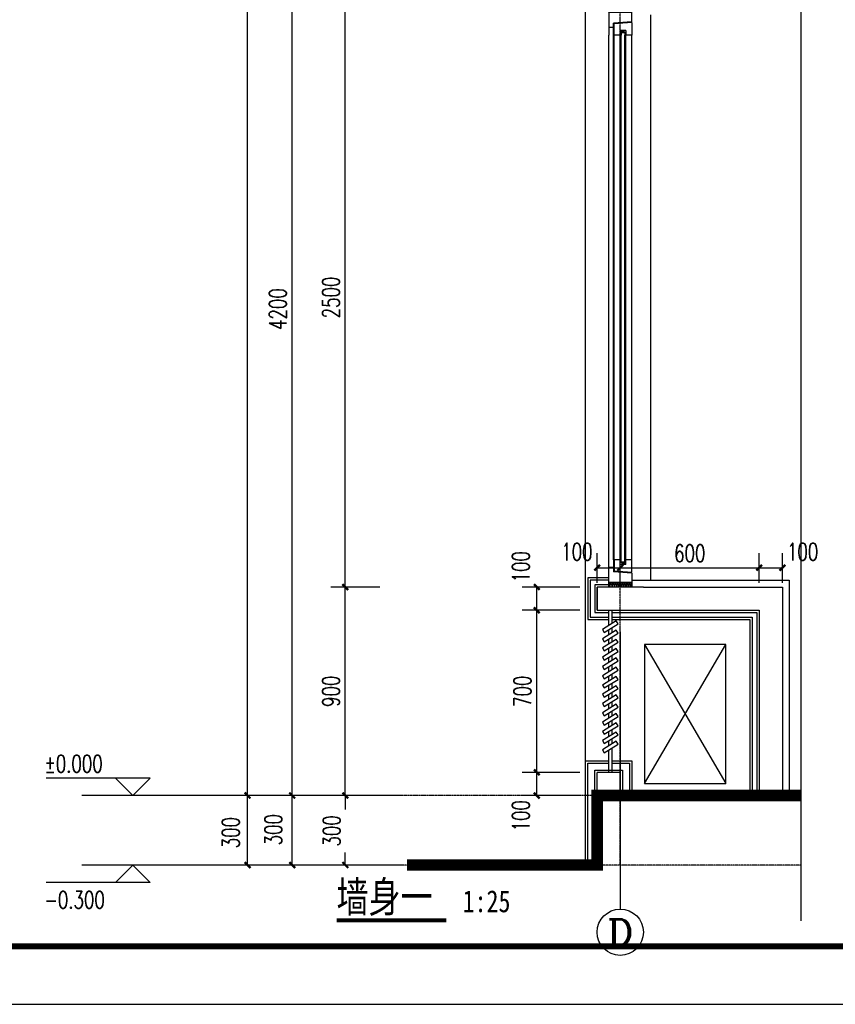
# Model space of a CAD drawing. Header units: inches. Extents: x 224620 to 3435104, y 247406 to 993300.
# Tile 13 of 110: x 281657 to 288702, y 247406 to 255907. Entities that reach past the tile are written whole.
import ezdxf
from ezdxf.enums import TextEntityAlignment as Align

# ---------------------------------------------------------------- set-up
doc = ezdxf.new("R2010")
doc.units = ezdxf.units.IN
doc.header["$MEASUREMENT"] = 0
doc.linetypes.add('CENTER', pattern=[2, 1.25, -0.25, 0.25, -0.25])
for name, color, linetype in [('A_DE_WALLHATCH', 9, 'Continuous'), ('AXIS', 3, 'Continuous'), ('AXIS_TEXT', 7, 'Continuous'), ('DIM_ELEV', 3, 'Continuous'), ('DIM_SYMB', 3, 'Continuous'), ('DOTE', 1, 'CENTER'), ('E_WINDOW', 4, 'Continuous'), ('PUB_DIM', 3, 'Continuous'), ('PUB_TEXT', 7, 'Continuous'), ('PUB_TITLE', 4, 'Continuous'), ('WALL', 2, 'Continuous'), ('WINDOW', 4, 'Continuous'), ('x细线', 135, 'Continuous'), ('看线', 95, 'Continuous'), ('细线', 135, 'Continuous'), ('细线02', 66, 'Continuous')]:
    doc.layers.add(name, color=color, linetype=linetype)
doc.styles.add('-宋体', font='txt', dxfattribs={"width": 0.8})
doc.styles.add('_TCH_AXIS', font='COMPLEX', dxfattribs={"bigfont": 'GBCBIG'})
doc.styles.add('_TCH_DIM', font='SIMPLEX', dxfattribs={"bigfont": 'GBCBIG'})
doc.styles.add('_TCH_DIM_T3', font='SIMPLEX', dxfattribs={"width": 0.705882, "bigfont": 'GBCBIG'})
doc.styles.get("Standard").update_dxf_attribs({"font": 'txt', "bigfont": 'gbcbig.shx'})
doc.dimstyles.new('_TCH_ARCH&&25', dxfattribs={"dimtxt": 74.375, "dimasz": 25, "dimexe": 62.5, "dimexo": 75, "dimgap": 25, "dimtad": 1, "dimdec": 0, "dimzin": 0, "dimdsep": 46, "dimtxsty": '_TCH_DIM_T3', "dimblk": 'ARCHTICK', "dimcen": 0.09, "dimclrt": 7, "dimazin": 2, "dimtfac": 1, "dimtdec": 0, "dimtix": 1, "dimtmove": 2, "dimatfit": 3, "dimfxl": 1, "dimtolj": 1, "dimtzin": 0, "dimarcsym": 0})

# ---------------------------------------------------------------- blocks, each defined once
blk = doc.blocks.new('wrtgtg')
at = {"layer": 'PUB_TITLE'}
blk.add_lwpolyline([(-75296, -5841), (8804, -5841), (8804, 53559), (-75296, 53559)], close=True, dxfattribs=at)
at = {"layer": 'PUB_TITLE', "const_width": 100}
blk.add_lwpolyline([(-72796, -4841), (7804, -4841), (7804, 52559), (-72796, 52559)], close=True, dxfattribs=at)
blk = doc.blocks.new('A$C69B0789B')
at = {"layer": 'WINDOW'}
h = blk.add_hatch(dxfattribs=at)
h.set_pattern_fill('菱形金属网', color=8, scale=10, angle=90, style=0)
h.set_pattern_definition([(90, (-52919.576, -3912.424), (-20, 10), [2, -8]), (90, (-52923.576, -3912.424), (-20, 10), [2, -8]), (180, (-52929.576, -3915.424), (-20, -10), [4, -16]), (180, (-52929.576, -3897.424), (-20, -10), [4, -16]), (153.434949, (-52913.5765, -3916.424), (-20, 8e-09), [8.944, -13.4166798]), (153.434948, (-52921.5765, -3910.424), (-20, 4e-07), [8.944, -13.4166798]), (153.434949, (-52913.5765, -3915.424), (-20, 8e-09), [6.708, -4.472, 6.708, -4.4726798]), (206.565051, (-52913.5765, -3907.424), (-20, -8e-09), [6.708, -4.472, 6.708, -4.4726798]), (206.565051, (-52921.5765, -3912.424), (-20, -8e-09), [8.944, -13.4166798]), (206.565051, (-52913.5765, -3906.424), (-20, -8e-09), [8.944, -13.4166798])])
h.paths.add_polyline_path([(20, 100), (0, 100), (0, 50), (20, 50)])
h.paths.add_polyline_path([(20, 50), (0, 50), (0, 0), (20, 0)])
blk = doc.blocks.new('窗台1')
at = {"layer": 'A_DE_WALLHATCH'}
for p, q in [((-20, -74), (-10, -49)), ((-20, -49), (-10, -74))]:
    blk.add_line(p, q, dxfattribs=at)
at = {"layer": 'WINDOW'}
for p, q in [((-118, 0), (0, 0)), ((-118, -100), (-118, 0)), ((-98, -100), (-98, 0)), ((-33, -20), (-33, 0)), ((-58, -100), (-53, -20)), ((-55, -100), (-50, -23)), ((0, -20), (-53, -20)), ((0, -23), (-50, -23)), ((0, -49), (0, -23)), ((-20, -74), (-20, -49)), ((-20, -49), (0, -49)), ((-20, -74), (0, -74)), ((-10, -74), (-10, -49)), ((-10, -54), (0, -54)), ((-10, -69), (0, -69)), ((0, -100), (0, -74)), ((-58, -100), (-118, -100)), ((-55, -100), (0, -100))]:
    blk.add_line(p, q, dxfattribs=at)
at = {"layer": 'DOTE', "linetype": 'Continuous'}
blk.add_blockref('A$C69B0789B', (-118, -100), dxfattribs=at)
blk = doc.blocks.new('_ArchTick')
at = {"color": 0, "linetype": 'ByBlock', "const_width": 0.4}
blk.add_lwpolyline([(-0.5, -0.5), (0.5, 0.5)], dxfattribs=at)
blk = doc.blocks.new('*D78')
at = {"layer": 'Defpoints', "color": 0}
for p in [(1414.3, -3563.2), (1712.6, -3563.2), (1712.6, -7763.2)]:
    blk.add_point(p, dxfattribs=at)
at = {"layer": 'PUB_DIM', "color": 0, "lineweight": -2}
for p, q in [((1637.6, -3563.2), (1351.8, -3563.2)), ((1414.3, -7763.2), (1414.3, -3563.2)), ((1637.6, -7763.2), (1351.8, -7763.2))]:
    blk.add_line(p, q, dxfattribs=at)
at = {"layer": 'PUB_DIM', "color": 0, "lineweight": -2, "xscale": 25, "yscale": 25, "zscale": 25}
for p, rotation in [((1414.3, -3563.2), 90), ((1414.3, -7763.2), 270)]:
    blk.add_blockref('_ArchTick', p, dxfattribs=dict(at, rotation=rotation))
at = {"layer": 'PUB_DIM', "color": 7, "insert": (1352.1, -5663.2), "char_height": 74.38, "attachment_point": 5, "rotation": 90, "style": '_TCH_DIM_T3'}
blk.add_mtext('\\A1;4200', dxfattribs=at)
blk = doc.blocks.new('*D79')
at = {"layer": 'Defpoints', "color": 0}
for p in [(1414.3, -7763.2), (1712.6, -7763.2), (1712.6, -8063.2)]:
    blk.add_point(p, dxfattribs=at)
at = {"layer": 'PUB_DIM', "color": 0, "lineweight": -2}
for p, q in [((1637.6, -7763.2), (1351.8, -7763.2)), ((1414.3, -8063.2), (1414.3, -7763.2)), ((1637.6, -8063.2), (1351.8, -8063.2))]:
    blk.add_line(p, q, dxfattribs=at)
at = {"layer": 'PUB_DIM', "color": 0, "lineweight": -2, "xscale": 25, "yscale": 25, "zscale": 25}
for p, rotation in [((1414.3, -7763.2), 90), ((1414.3, -8063.2), 270)]:
    blk.add_blockref('_ArchTick', p, dxfattribs=dict(at, rotation=rotation))
at = {"layer": 'PUB_DIM', "color": 7, "insert": (1332.8, -7910.8), "char_height": 74.38, "attachment_point": 5, "rotation": 90, "style": '_TCH_DIM_T3'}
blk.add_mtext('\\A1;300', dxfattribs=at)
blk = doc.blocks.new('*D80')
at = {"layer": 'Defpoints', "color": 0}
for p in [(1221.4, 6136.8), (1476.1, 6136.8), (1476.1, -7763.2)]:
    blk.add_point(p, dxfattribs=at)
at = {"layer": 'PUB_DIM', "color": 0, "lineweight": -2}
for p, q in [((1401.1, 6136.8), (1158.9, 6136.8)), ((1221.4, -7763.2), (1221.4, 6136.8)), ((1401.1, -7763.2), (1158.9, -7763.2))]:
    blk.add_line(p, q, dxfattribs=at)
at = {"layer": 'PUB_DIM', "color": 0, "lineweight": -2, "xscale": 25, "yscale": 25, "zscale": 25}
for p, rotation in [((1221.4, 6136.8), 90), ((1221.4, -7763.2), 270)]:
    blk.add_blockref('_ArchTick', p, dxfattribs=dict(at, rotation=rotation))
at = {"layer": 'PUB_DIM', "color": 7, "insert": (1159.2, -813.2), "char_height": 74.38, "attachment_point": 5, "rotation": 90, "style": '_TCH_DIM_T3'}
blk.add_mtext('\\A1;13900', dxfattribs=at)
blk = doc.blocks.new('*D81')
at = {"layer": 'Defpoints', "color": 0}
for p in [(1221.4, -7763.2), (1476.1, -7763.2), (1476.1, -8063.2)]:
    blk.add_point(p, dxfattribs=at)
at = {"layer": 'PUB_DIM', "color": 0, "lineweight": -2}
for p, q in [((1401.1, -7763.2), (1158.9, -7763.2)), ((1221.4, -8063.2), (1221.4, -7763.2)), ((1401.1, -8063.2), (1158.9, -8063.2))]:
    blk.add_line(p, q, dxfattribs=at)
at = {"layer": 'PUB_DIM', "color": 0, "lineweight": -2, "xscale": 25, "yscale": 25, "zscale": 25}
for p, rotation in [((1221.4, -7763.2), 90), ((1221.4, -8063.2), 270)]:
    blk.add_blockref('_ArchTick', p, dxfattribs=dict(at, rotation=rotation))
at = {"layer": 'PUB_DIM', "color": 7, "insert": (1148.8, -7923.5), "char_height": 74.38, "attachment_point": 5, "rotation": 90, "style": '_TCH_DIM_T3'}
blk.add_mtext('\\A1;300', dxfattribs=at)
blk = doc.blocks.new('*D90')
at = {"layer": 'Defpoints', "color": 0}
for p in [(1643.7, -4363.2), (1867, -4363.2), (1867, -6863.2)]:
    blk.add_point(p, dxfattribs=at)
at = {"layer": 'PUB_DIM', "color": 0, "lineweight": -2}
for p, q in [((1792, -4363.2), (1581.2, -4363.2)), ((1643.7, -6863.2), (1643.7, -4363.2)), ((1792, -6863.2), (1581.2, -6863.2))]:
    blk.add_line(p, q, dxfattribs=at)
at = {"layer": 'PUB_DIM', "color": 0, "lineweight": -2, "xscale": 25, "yscale": 25, "zscale": 25}
for p, rotation in [((1643.7, -4363.2), 90), ((1643.7, -6863.2), 270)]:
    blk.add_blockref('_ArchTick', p, dxfattribs=dict(at, rotation=rotation))
at = {"layer": 'PUB_DIM', "color": 7, "insert": (1581.6, -5613.2), "char_height": 74.38, "attachment_point": 5, "rotation": 90, "style": '_TCH_DIM_T3'}
blk.add_mtext('\\A1;2500', dxfattribs=at)
blk = doc.blocks.new('*D91')
at = {"layer": 'Defpoints', "color": 0}
for p in [(1643.7, -6863.2), (1867, -6863.2), (1867, -7763.2)]:
    blk.add_point(p, dxfattribs=at)
at = {"layer": 'PUB_DIM', "color": 0, "lineweight": -2}
for p, q in [((1792, -6863.2), (1581.2, -6863.2)), ((1643.7, -7763.2), (1643.7, -6863.2)), ((1792, -7763.2), (1581.2, -7763.2))]:
    blk.add_line(p, q, dxfattribs=at)
at = {"layer": 'PUB_DIM', "color": 0, "lineweight": -2, "xscale": 25, "yscale": 25, "zscale": 25}
for p, rotation in [((1643.7, -6863.2), 90), ((1643.7, -7763.2), 270)]:
    blk.add_blockref('_ArchTick', p, dxfattribs=dict(at, rotation=rotation))
at = {"layer": 'PUB_DIM', "color": 7, "insert": (1581.6, -7313.2), "char_height": 74.38, "attachment_point": 5, "rotation": 90, "style": '_TCH_DIM_T3'}
blk.add_mtext('\\A1;900', dxfattribs=at)
blk = doc.blocks.new('*D92')
at = {"layer": 'Defpoints', "color": 0}
for p in [(1643.7, -7763.2), (1867, -7763.2), (1867, -8063.2)]:
    blk.add_point(p, dxfattribs=at)
at = {"layer": 'PUB_DIM', "color": 0, "lineweight": -2}
for p, q in [((1792, -7763.2), (1581.2, -7763.2)), ((1643.7, -7763.2), (1643.7, -7823.5)), ((1643.7, -8063.2), (1643.7, -8008.5)), ((1792, -8063.2), (1581.2, -8063.2))]:
    blk.add_line(p, q, dxfattribs=at)
at = {"layer": 'PUB_DIM', "color": 0, "lineweight": -2, "xscale": 25, "yscale": 25, "zscale": 25}
for p, rotation in [((1643.7, -7763.2), 90), ((1643.7, -8063.2), 270)]:
    blk.add_blockref('_ArchTick', p, dxfattribs=dict(at, rotation=rotation))
at = {"layer": 'PUB_DIM', "color": 7, "insert": (1584.9, -7916), "char_height": 74.38, "attachment_point": 5, "rotation": 90, "style": '_TCH_DIM_T3'}
blk.add_mtext('\\A1;300', dxfattribs=at)
blk = doc.blocks.new('*D100')
at = {"layer": 'Defpoints', "color": 0}
for p in [(2470.6, -6863.2), (2731.2, -6863.2), (2731.2, -6963.2)]:
    blk.add_point(p, dxfattribs=at)
at = {"layer": 'PUB_DIM', "color": 0, "lineweight": -2}
for p, q in [((2656.2, -6863.2), (2408.1, -6863.2)), ((2470.6, -6963.2), (2470.6, -6863.2)), ((2656.2, -6963.2), (2408.1, -6963.2))]:
    blk.add_line(p, q, dxfattribs=at)
at = {"layer": 'PUB_DIM', "color": 0, "lineweight": -2, "xscale": 25, "yscale": 25, "zscale": 25}
for p, rotation in [((2470.6, -6863.2), 90), ((2470.6, -6963.2), 270)]:
    blk.add_blockref('_ArchTick', p, dxfattribs=dict(at, rotation=rotation))
at = {"layer": 'PUB_DIM', "color": 7, "insert": (2401.8, -6775.7), "char_height": 74.38, "attachment_point": 5, "rotation": 90, "style": '_TCH_DIM_T3'}
blk.add_mtext('\\A1;100', dxfattribs=at)
blk = doc.blocks.new('*D101')
at = {"layer": 'Defpoints', "color": 0}
for p in [(2470.6, -6963.2), (2731.2, -6963.2), (2731.2, -7663.2)]:
    blk.add_point(p, dxfattribs=at)
at = {"layer": 'PUB_DIM', "color": 0, "lineweight": -2}
for p, q in [((2656.2, -6963.2), (2408.1, -6963.2)), ((2470.6, -7663.2), (2470.6, -6963.2)), ((2656.2, -7663.2), (2408.1, -7663.2))]:
    blk.add_line(p, q, dxfattribs=at)
at = {"layer": 'PUB_DIM', "color": 0, "lineweight": -2, "xscale": 25, "yscale": 25, "zscale": 25}
for p, rotation in [((2470.6, -6963.2), 90), ((2470.6, -7663.2), 270)]:
    blk.add_blockref('_ArchTick', p, dxfattribs=dict(at, rotation=rotation))
at = {"layer": 'PUB_DIM', "color": 7, "insert": (2408.4, -7313.2), "char_height": 74.38, "attachment_point": 5, "rotation": 90, "style": '_TCH_DIM_T3'}
blk.add_mtext('\\A1;700', dxfattribs=at)
blk = doc.blocks.new('*D102')
at = {"layer": 'Defpoints', "color": 0}
for p in [(2470.6, -7663.2), (2731.2, -7663.2), (2731.2, -7763.2)]:
    blk.add_point(p, dxfattribs=at)
at = {"layer": 'PUB_DIM', "color": 0, "lineweight": -2}
for p, q in [((2656.2, -7663.2), (2408.1, -7663.2)), ((2470.6, -7763.2), (2470.6, -7663.2)), ((2656.2, -7763.2), (2408.1, -7763.2))]:
    blk.add_line(p, q, dxfattribs=at)
at = {"layer": 'PUB_DIM', "color": 0, "lineweight": -2, "xscale": 25, "yscale": 25, "zscale": 25}
for p, rotation in [((2470.6, -7663.2), 90), ((2470.6, -7763.2), 270)]:
    blk.add_blockref('_ArchTick', p, dxfattribs=dict(at, rotation=rotation))
at = {"layer": 'PUB_DIM', "color": 7, "insert": (2401.8, -7850.7), "char_height": 74.38, "attachment_point": 5, "rotation": 90, "style": '_TCH_DIM_T3'}
blk.add_mtext('\\A1;100', dxfattribs=at)
blk = doc.blocks.new('*D115')
at = {"layer": 'Defpoints', "color": 0}
for p in [(3531.2, -6779.6), (3431.2, -6920.4), (3531.2, -6920.4)]:
    blk.add_point(p, dxfattribs=at)
at = {"layer": 'PUB_DIM', "color": 0, "lineweight": -2}
for p, q in [((3431.2, -6845.4), (3431.2, -6717.1)), ((3531.2, -6845.4), (3531.2, -6717.1)), ((3431.2, -6779.6), (3531.2, -6779.6))]:
    blk.add_line(p, q, dxfattribs=at)
at = {"layer": 'PUB_DIM', "color": 0, "lineweight": -2, "xscale": 25, "yscale": 25, "zscale": 25, "rotation": 180}
blk.add_blockref('_ArchTick', (3431.2, -6779.6), dxfattribs=at)
at = {"layer": 'PUB_DIM', "color": 0, "lineweight": -2, "xscale": 25, "yscale": 25, "zscale": 25}
blk.add_blockref('_ArchTick', (3531.2, -6779.6), dxfattribs=at)
at = {"layer": 'PUB_DIM', "color": 7, "insert": (3618.7, -6710.9), "char_height": 74.38, "attachment_point": 5, "style": '_TCH_DIM_T3'}
blk.add_mtext('\\A1;100', dxfattribs=at)
blk = doc.blocks.new('*D116')
at = {"layer": 'Defpoints', "color": 0}
for p in [(3431.2, -6779.6), (2831.2, -6920.4), (3431.2, -6920.4)]:
    blk.add_point(p, dxfattribs=at)
at = {"layer": 'PUB_DIM', "color": 0, "lineweight": -2}
for p, q in [((2831.2, -6845.4), (2831.2, -6717.1)), ((3431.2, -6845.4), (3431.2, -6717.1)), ((2831.2, -6779.6), (3431.2, -6779.6))]:
    blk.add_line(p, q, dxfattribs=at)
at = {"layer": 'PUB_DIM', "color": 0, "lineweight": -2, "xscale": 25, "yscale": 25, "zscale": 25, "rotation": 180}
blk.add_blockref('_ArchTick', (2831.2, -6779.6), dxfattribs=at)
at = {"layer": 'PUB_DIM', "color": 0, "lineweight": -2, "xscale": 25, "yscale": 25, "zscale": 25}
blk.add_blockref('_ArchTick', (3431.2, -6779.6), dxfattribs=at)
at = {"layer": 'PUB_DIM', "color": 7, "insert": (3131.2, -6717.4), "char_height": 74.38, "attachment_point": 5, "style": '_TCH_DIM_T3'}
blk.add_mtext('\\A1;600', dxfattribs=at)
blk = doc.blocks.new('*D117')
at = {"layer": 'Defpoints', "color": 0}
for p in [(2831.2, -6779.6), (2731.2, -6920.4), (2831.2, -6920.4)]:
    blk.add_point(p, dxfattribs=at)
at = {"layer": 'PUB_DIM', "color": 0, "lineweight": -2}
for p, q in [((2731.2, -6845.4), (2731.2, -6717.1)), ((2831.2, -6845.4), (2831.2, -6717.1)), ((2731.2, -6779.6), (2831.2, -6779.6))]:
    blk.add_line(p, q, dxfattribs=at)
at = {"layer": 'PUB_DIM', "color": 0, "lineweight": -2, "xscale": 25, "yscale": 25, "zscale": 25, "rotation": 180}
blk.add_blockref('_ArchTick', (2731.2, -6779.6), dxfattribs=at)
at = {"layer": 'PUB_DIM', "color": 0, "lineweight": -2, "xscale": 25, "yscale": 25, "zscale": 25}
blk.add_blockref('_ArchTick', (2831.2, -6779.6), dxfattribs=at)
at = {"layer": 'PUB_DIM', "color": 7, "insert": (2643.7, -6710.9), "char_height": 74.38, "attachment_point": 5, "style": '_TCH_DIM_T3'}
blk.add_mtext('\\A1;100', dxfattribs=at)
blk = doc.blocks.new('wstgsdgbv')
at = {"layer": 'AXIS'}
blk.add_line((2831.2, -7056.7), (2831.2, -8253.3), dxfattribs=at)
blk.add_circle((2831.2, -8353.3), 100, dxfattribs=at)
at = {"layer": 'DIM_ELEV'}
for p, q in [((801.3, -7688.2), (351.3, -7688.2)), ((726.3, -7763.2), (651.3, -7688.2)), ((726.3, -7763.2), (801.3, -7688.2)), ((726.3, -8063.2), (651.3, -8138.2)), ((726.3, -8063.2), (801.3, -8138.2)), ((801.3, -8138.2), (351.3, -8138.2))]:
    blk.add_line(p, q, dxfattribs=at)
at = {"layer": 'DIM_SYMB'}
blk.add_lwpolyline([(3610.4, 6293.7), (3610.4, -977.4), (3662.9, -996.5), (3557.9, -1015), (3610.4, -1033.7), (3610.4, -8304.8)], dxfattribs=at)
at = {"layer": 'DOTE'}
for p, q in [((2831.2, -8063.2), (2831.2, 6136.8)), ((3316.9, -7763.2), (1857.7, -7763.2)), ((3610.4, -8063.2), (1857.7, -8063.2))]:
    blk.add_line(p, q, dxfattribs=at)
at = {"layer": 'E_WINDOW', "linetype": 'ByBlock', "lineweight": -3}
for p, q in [((2801.2, -6745.2), (2801.2, -4481.2)), ((2804.2, -6745.2), (2804.2, -4481.2)), ((2830.2, -6745.2), (2830.2, -4481.2)), ((2835.2, -6745.2), (2835.2, -4481.2)), ((2850.2, -6745.2), (2850.2, -4481.2)), ((2855.2, -6745.2), (2855.2, -4481.2))]:
    blk.add_line(p, q, dxfattribs=at)
at = {"layer": 'PUB_DIM'}
for p, q in [((1895.4, -7763.2), (505.6, -7763.2)), ((1895.4, -8063.2), (505.6, -8063.2))]:
    blk.add_line(p, q, dxfattribs=at)
at = {"layer": 'WALL'}
for p, q in [((2931.2, -6863.2), (2731.2, -6863.2)), ((2731.2, -6963.2), (2731.2, -6863.2)), ((2931.2, -6863.2), (2731.2, -6863.2)), ((2931.2, -6863.2), (3531.2, -6863.2)), ((3531.2, -6863.2), (3531.2, -7763.2)), ((2731.2, -6963.2), (3431.2, -6963.2)), ((3431.2, -6963.2), (3431.2, -7763.2)), ((2831.2, -7663.2), (2731.2, -7663.2)), ((2731.2, -7763.2), (2731.2, -7663.2)), ((2831.2, -7763.2), (2831.2, -7663.2)), ((3431.2, -7763.2), (2831.2, -7763.2))]:
    blk.add_line(p, q, dxfattribs=at)
blk.add_lwpolyline([(2781.2, -6863.2), (2731.2, -6863.2), (2731.2, -6963.2), (3431.2, -6963.2), (3431.2, -7763.2)], dxfattribs=at)
at = {"layer": 'WALL', "const_width": 50}
blk.add_lwpolyline([(3610.4, -7763.2), (2731.2, -7763.2), (2731.2, -8063.2), (1910.2, -8063.2)], dxfattribs=at)
at = {"layer": 'WINDOW'}
for p, q in [((2781.2, -6745.2), (2781.2, -4481.2)), ((2881.2, -6745.2), (2881.2, -4481.2))]:
    blk.add_line(p, q, dxfattribs=at)
at = {"layer": 'x细线'}
for p, q in [((2936.4, -7711.3), (3286.4, -7111.3)), ((2936.4, -7111.3), (3286.4, -7711.3))]:
    blk.add_line(p, q, dxfattribs=at)
blk.add_lwpolyline([(3286.4, -7111.3), (2936.4, -7111.3), (2936.4, -7711.3), (3286.4, -7711.3), (3286.4, -7111.3)], dxfattribs=at)
at = {"layer": '看线'}
for p, q in [((2781.2, -7029.2), (2781.2, -6963.2)), ((2796.2, -7019.8), (2796.2, -6963.2)), ((2781.2, -7069.2), (2781.2, -7046.9)), ((2796.2, -7059.8), (2796.2, -7037.5)), ((2781.2, -7109.2), (2781.2, -7086.9)), ((2796.2, -7099.8), (2796.2, -7077.5)), ((2781.2, -7149.2), (2781.2, -7126.9)), ((2796.2, -7139.8), (2796.2, -7117.5)), ((2781.2, -7189.2), (2781.2, -7166.9)), ((2796.2, -7179.8), (2796.2, -7157.5)), ((2781.2, -7229.2), (2781.2, -7206.9)), ((2796.2, -7219.8), (2796.2, -7197.5)), ((2781.2, -7269.2), (2781.2, -7246.9)), ((2796.2, -7259.8), (2796.2, -7237.5)), ((2781.2, -7309.2), (2781.2, -7286.9)), ((2796.2, -7299.8), (2796.2, -7277.5)), ((2781.2, -7349.2), (2781.2, -7326.9)), ((2796.2, -7339.8), (2796.2, -7317.5)), ((2781.2, -7389.2), (2781.2, -7366.9)), ((2796.2, -7379.8), (2796.2, -7357.5)), ((2781.2, -7429.2), (2781.2, -7406.9)), ((2796.2, -7419.8), (2796.2, -7397.5)), ((2796.2, -7459.8), (2796.2, -7437.5)), ((2781.2, -7469.2), (2781.2, -7446.9)), ((2796.2, -7499.8), (2796.2, -7477.5)), ((2781.2, -7509.2), (2781.2, -7486.9)), ((2796.2, -7539.8), (2796.2, -7517.5)), ((2781.2, -7549.2), (2781.2, -7526.9)), ((2796.2, -7663.2), (2796.2, -7557.5)), ((2781.2, -7663.2), (2781.2, -7566.9))]:
    blk.add_line(p, q, dxfattribs=at)
for points in [[(2813.4, -7009.1), (2754, -7046.3), (2762, -7059), (2821.3, -7021.8), (2813.4, -7009.1)], [(2813.4, -7049.1), (2754, -7086.3), (2762, -7099), (2821.3, -7061.8), (2813.4, -7049.1)], [(2813.4, -7089.1), (2754, -7126.3), (2762, -7139), (2821.3, -7101.8), (2813.4, -7089.1)], [(2813.4, -7129.1), (2754, -7166.3), (2762, -7179), (2821.3, -7141.8), (2813.4, -7129.1)], [(2813.4, -7169.1), (2754, -7206.3), (2762, -7219), (2821.3, -7181.8), (2813.4, -7169.1)], [(2813.4, -7209.1), (2754, -7246.3), (2762, -7259), (2821.3, -7221.8), (2813.4, -7209.1)], [(2813.4, -7249.1), (2754, -7286.3), (2762, -7299), (2821.3, -7261.8), (2813.4, -7249.1)], [(2813.4, -7289.1), (2754, -7326.3), (2762, -7339), (2821.3, -7301.8), (2813.4, -7289.1)], [(2813.4, -7329.1), (2754, -7366.3), (2762, -7379), (2821.3, -7341.8), (2813.4, -7329.1)], [(2813.4, -7369.1), (2754, -7406.3), (2762, -7419), (2821.3, -7381.8), (2813.4, -7369.1)], [(2813.4, -7409.1), (2754, -7446.3), (2762, -7459), (2821.3, -7421.8), (2813.4, -7409.1)], [(2813.4, -7449.1), (2754, -7486.3), (2762, -7499), (2821.3, -7461.8), (2813.4, -7449.1)], [(2813.4, -7489.1), (2754, -7526.3), (2762, -7539), (2821.3, -7501.8), (2813.4, -7489.1)], [(2813.4, -7529.1), (2754, -7566.3), (2762, -7579), (2821.3, -7541.8), (2813.4, -7529.1)]]:
    blk.add_lwpolyline(points, dxfattribs=at)
at = {"layer": '细线', "color": 5}
for p, q in [((2681.2, -8063.2), (2681.2, -813.2)), ((2961.2, -4393.2), (2961.2, -6833.2))]:
    blk.add_line(p, q, dxfattribs=at)
at = {"layer": '细线02'}
for points in [[(2781.2, -6823.2), (2691.2, -6823.2), (2691.2, -7003.2), (2781.2, -7003.2)], [(2781.2, -6833.2), (2701.2, -6833.2), (2701.2, -6993.2), (2781.2, -6993.2)], [(2881.2, -6833.2), (3561.2, -6833.2), (3561.2, -7763.2)], [(2781.2, -6853.2), (2721.2, -6853.2), (2721.2, -6973.2), (2781.2, -6973.2)], [(2796.2, -6973.2), (3421.2, -6973.2), (3421.2, -7763.2)], [(2796.2, -6993.2), (3401.2, -6993.2), (3401.2, -7763.2)], [(2796.2, -7003.2), (3391.2, -7003.2), (3391.2, -7763.2)], [(2681.2, -8063.2), (2681.2, -7613.2), (2781.2, -7613.2)], [(2691.2, -8063.2), (2691.2, -7623.2), (2781.2, -7623.2)], [(2796.2, -7613.2), (2881.2, -7613.2), (2881.2, -7763.2)], [(2796.2, -7623.2), (2871.2, -7623.2), (2871.2, -7763.2)], [(2721.2, -8063.2), (2721.2, -7653.2), (2841.2, -7653.2), (2841.2, -7763.2)]]:
    blk.add_lwpolyline(points, dxfattribs=at)
at = {"layer": 'WINDOW', "xscale": -1, "rotation": 90}
blk.add_blockref('窗台1', (2781.2, -4481.2), dxfattribs=at)
at = {"layer": 'WINDOW', "rotation": 90}
blk.add_blockref('窗台1', (2781.2, -6745.2), dxfattribs=at)
at = {"insert": (3053.1, -5717.1), "char_height": 70, "width": 1573907.541, "attachment_point": 1}
blk.add_mtext('{\\fSimSun|b0|i0|c134|p2;传达室}', dxfattribs=at)
at = {"layer": 'AXIS_TEXT', "style": '_TCH_AXIS', "width": 1.5}
blk.add_text('D', height=113.1, dxfattribs=at).set_placement((2774.6, -8409.9), (2887.8, -8409.9), align=Align.FIT)
at = {"layer": 'PUB_TEXT', "style": '_TCH_DIM', "width": 0.705882}
for s, p in [('%%P0.000', (343.8, -7663.1)), ('-0.300', (343.8, -8250.7))]:
    blk.add_text(s, height=74.38, dxfattribs=at).set_placement(p)
at = {"layer": 'PUB_DIM'}
for p1, p2, distance, picture, middle in [((1476.1, -7763.2), (1476.1, 6136.8), 254.7, '*D80', (1159.2, -813.2)), ((1712.6, -7763.2), (1712.6, -3563.2), 298.2, '*D78', (1352.1, -5663.2)), ((1867, -6863.2), (1867, -4363.2), 223.2, '*D90', (1581.6, -5613.2)), ((2831.2, -6920.4), (3431.2, -6920.4), 140.8, '*D116', (3131.2, -6717.4)), ((1867, -7763.2), (1867, -6863.2), 223.2, '*D91', (1581.6, -7313.2)), ((2731.2, -7663.2), (2731.2, -6963.2), 260.6, '*D101', (2408.4, -7313.2))]:
    dim = blk.add_aligned_dim(p1=p1, p2=p2, distance=distance, dimstyle='_TCH_ARCH&&25', dxfattribs=at)
    dim.commit()
    dim.dimension.update_dxf_attribs({"geometry": picture, "text_midpoint": middle})
for base, p1, p2, angle, picture, middle in [((2831.2, -6779.6), (2731.2, -6920.4), (2831.2, -6920.4), 0, '*D117', (2643.7, -6710.9)), ((3531.2, -6779.6), (3431.2, -6920.4), (3531.2, -6920.4), 0, '*D115', (3618.7, -6710.9)), ((2470.6, -6863.2), (2731.2, -6963.2), (2731.2, -6863.2), 90, '*D100', (2401.8, -6775.7)), ((2470.6, -7663.2), (2731.2, -7763.2), (2731.2, -7663.2), 90, '*D102', (2401.8, -7850.7)), ((1221.4, -7763.2), (1476.1, -8063.2), (1476.1, -7763.2), 90, '*D81', (1148.8, -7923.5)), ((1414.3, -7763.2), (1712.6, -8063.2), (1712.6, -7763.2), 90, '*D79', (1332.8, -7910.8)), ((1643.7, -7763.2), (1867, -8063.2), (1867, -7763.2), 90, '*D92', (1584.9, -7916))]:
    dim = blk.add_linear_dim(base=base, p1=p1, p2=p2, angle=angle, dimstyle='_TCH_ARCH&&25', dxfattribs=at)
    dim.commit()
    dim.dimension.update_dxf_attribs({"geometry": picture, "text_midpoint": middle, "dimtype": 129})

msp = doc.modelspace()

# ---------------------------------------------------------------- linework, layer by layer
at = {"layer": 'DIM_SYMB', "const_width": 35}
msp.add_lwpolyline([(284394.1, 248130.7), (285343.1, 248130.7)], dxfattribs=at)

# ---------------------------------------------------------------- block references
at = {"xscale": 0.5, "yscale": 0.5, "zscale": 0.5}
msp.add_blockref('wrtgtg', (288456.9, 250326.3), dxfattribs=at)
at = {"layer": 'WALL', "xscale": 2, "yscale": 2, "zscale": 2}
msp.add_blockref('wstgsdgbv', (281182.7, 264734.8), dxfattribs=at)

# ---------------------------------------------------------------- texts
at = {"layer": 'PUB_TEXT', "style": '-宋体', "width": 0.8}
for s, height, p in [('墙身一', 265.82, (284394.1, 248200.7)), ('1:25', 189.87, (285483.1, 248200.7))]:
    msp.add_text(s, height=height, dxfattribs=at).set_placement(p)

doc.saveas('drawing.dxf')
